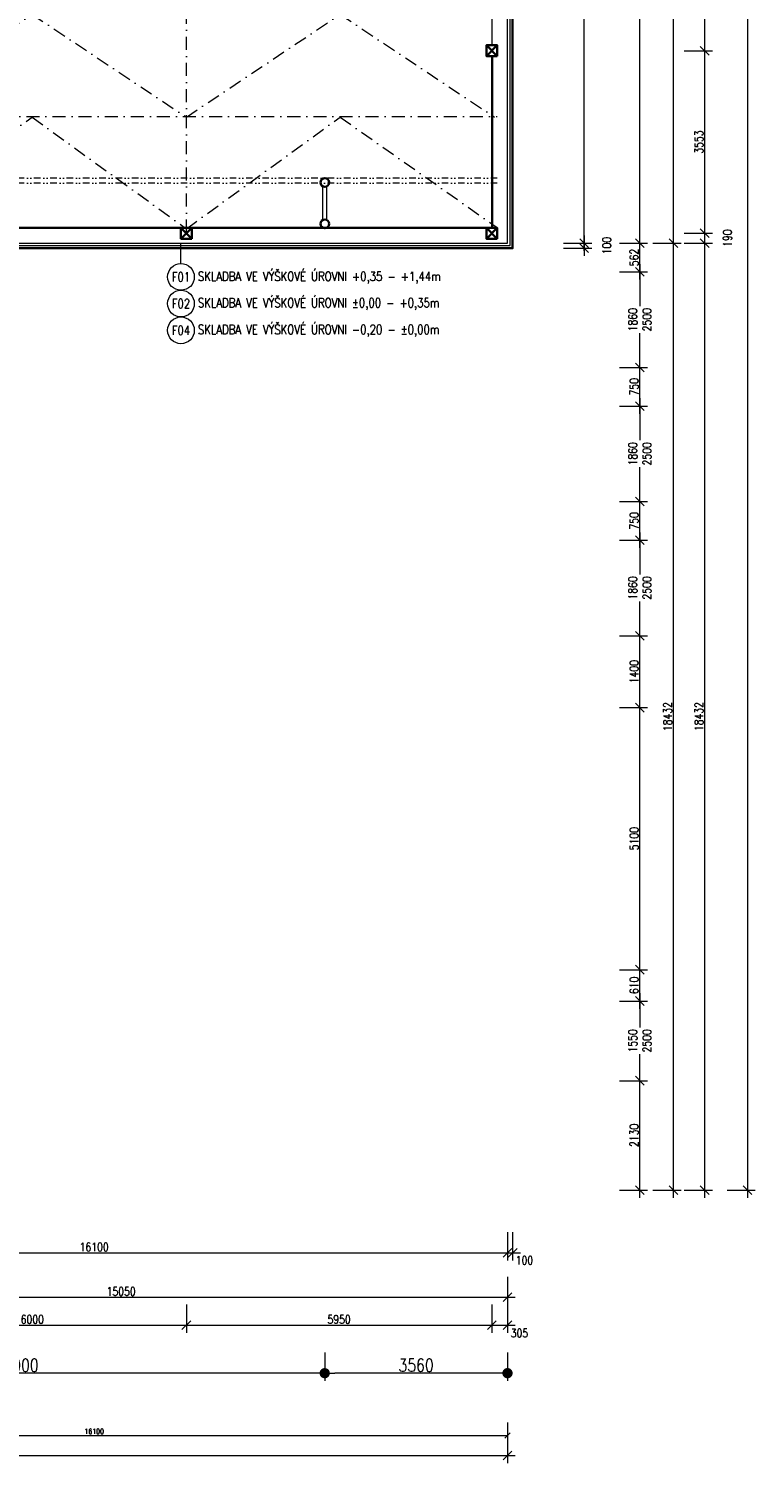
# Model space of a CAD drawing. Header units: millimetres. Extents: x -485339 to 286898, y -1189934 to 1602269.
# Tile 24 of 230: x -188809 to -174657, y -1065795 to -1037874. Entities that reach past the tile are written whole.
import ezdxf
from ezdxf.enums import TextEntityAlignment as Align

# ---------------------------------------------------------------- set-up
doc = ezdxf.new("R2010")
doc.units = ezdxf.units.MM
doc.header["$LTSCALE"] = 10
doc.linetypes.add('DASHDOT', pattern=[25.4, 12.7, -6.35, 0, -6.35])
doc.linetypes.add('DĚLICÍ2', pattern=[15.875, 6.35, -3.175, 0, -3.175, 0, -3.175])
doc.layers.get('Defpoints').update_dxf_attribs({"lineweight": 0})
for name, color, linetype, lineweight in [('N_kóty', 10, 'Continuous', 18), ('N_popis', 10, 'Continuous', 18), ('N_čáry_obrys', 10, 'Continuous', 35), ('N_čáry_obv.plášt', 212, 'Continuous', 18), ('St_kóty', 132, 'Continuous', 18), ('St_sloupy_konstrukce haly', 5, 'Continuous', 35), ('St_sloupy_opláštění_půdorys', 25, 'Continuous', 35), ('St_čáry_nad', 250, 'DĚLICÍ2', 18), ('St_čáry_obrys', 5, 'Continuous', 35), ('St_čáry_osy', 250, 'DASHDOT', 18), ('St_čáry_plné', 250, 'Continuous', 18)]:
    doc.layers.add(name, color=color, linetype=linetype, lineweight=lineweight)
doc.styles.get("Standard").update_dxf_attribs({"font": 'simplex.shx', "width": 0.8})
doc.linetypes.add('IZOLACE', pattern='A,0.0001,-0.1,[134,ltypeshp.shx,S=0.1,R=0,X=-0.1,Y=0],-0.2,[134,ltypeshp.shx,S=0.1,R=180,X=0.1,Y=0],-0.1', length=0.4001)
doc.dimstyles.new('stavebníM100', dxfattribs={"dimtxt": 165, "dimasz": 170, "dimexe": 150, "dimexo": 100, "dimgap": 30, "dimtad": 1, "dimdec": 0, "dimtxsty": 'Standard', "dimblk": 'OBLIQUE', "dimcen": -2.5, "dimdle": 150, "dimclrd": 256, "dimclre": 256, "dimclrt": 256, "dimadec": 4, "dimazin": 0, "dimtfac": 1, "dimtdec": 0, "dimtmove": 2, "dimatfit": 3, "dimldrblk": 'OBLIQUE', "dimfxl": 400, "dimfxlon": 1, "dimlwd": -1, "dimlwe": -1, "dimarcsym": 0})
doc.dimstyles.new('stavebníM100_modul', dxfattribs={"dimtxt": 250, "dimasz": 200, "dimexe": 150, "dimexo": 100, "dimgap": 30, "dimtad": 1, "dimdec": 0, "dimtxsty": 'Standard', "dimblk": 'DOT', "dimcen": -2.5, "dimdle": 150, "dimclrd": 256, "dimclre": 256, "dimclrt": 256, "dimadec": 4, "dimazin": 0, "dimtfac": 1, "dimtdec": 0, "dimtmove": 2, "dimatfit": 3, "dimldrblk": 'OBLIQUE', "dimfxl": 400, "dimfxlon": 1, "dimlwd": -1, "dimlwe": -1, "dimarcsym": 0})
doc.dimstyles.new('stavebníM50 vnitřní', dxfattribs={"dimtxt": 100, "dimasz": 100, "dimexe": 50, "dimexo": 100, "dimgap": 30, "dimtad": 1, "dimdec": 0, "dimtxsty": 'Standard', "dimblk": 'OBLIQUE', "dimcen": 2.5, "dimclrd": 256, "dimclre": 256, "dimclrt": 256, "dimadec": 0, "dimazin": 0, "dimtfac": 1, "dimtdec": 0, "dimtmove": 2, "dimatfit": 2, "dimldrblk": 'OBLIQUE', "dimfxl": 250, "dimfxlon": 1, "dimlwd": -1, "dimlwe": -1, "dimarcsym": 0})

# ---------------------------------------------------------------- blocks, each defined once
blk = doc.blocks.new('*U6982')
at = {"layer": 'St_čáry_osy', "ltscale": 2}
blk.add_lwpolyline([(-3000, -1000), (-4, 1000), (3000, -1000)], dxfattribs=at)
blk = doc.blocks.new('*U6981')
at = {"layer": 'St_čáry_osy', "ltscale": 2}
blk.add_blockref('*U6982', (72000, 0), dxfattribs=at)
blk = doc.blocks.new('G$C7F2A87C2')
at = {"layer": 'St_sloupy_konstrukce haly', "color": 250, "lineweight": 18, "ltscale": 2}
for points in [[(-40, -815), (-40, -160)], [(40, -815), (40, -160)]]:
    blk.add_lwpolyline(points, dxfattribs=at)
at = {"layer": 'St_sloupy_konstrukce haly', "ltscale": 2}
for centre in [(0, -85), (0, -890)]:
    blk.add_circle(centre, 85, dxfattribs=at)
blk = doc.blocks.new('G$C0F2906C7')
at = {"layer": 'St_sloupy_opláštění_půdorys', "ltscale": 2}
blk.add_lwpolyline([(-105, -105), (105, -105), (105, 105), (-105, 105)], close=True, dxfattribs=at)
for points in [[(-105, 105), (105, -105)], [(105, 105), (-105, -105)]]:
    blk.add_lwpolyline(points, dxfattribs=at)
blk = doc.blocks.new('_OBLIQUE')
at = {"color": 0, "linetype": 'ByBlock'}
blk.add_line((-0.5, -0.5), (0.5, 0.5), dxfattribs=at)
blk = doc.blocks.new('*D7008')
at = {"layer": 'Defpoints', "color": 0}
for p in [(-179483, -1042046), (-195583, -1060478), (-179483, -1061697)]:
    blk.add_point(p, dxfattribs=at)
at = {"layer": 'St_kóty'}
for p, q in [((-195583, -1061297), (-195583, -1061847)), ((-179483, -1061297), (-179483, -1061847)), ((-195733, -1061697), (-179333, -1061697))]:
    blk.add_line(p, q, dxfattribs=at)
at = {"layer": 'St_kóty', "linetype": 'ByBlock', "xscale": 170, "yscale": 170, "zscale": 170, "rotation": 180}
blk.add_blockref('_OBLIQUE', (-195583, -1061697), dxfattribs=at)
at = {"layer": 'St_kóty', "linetype": 'ByBlock', "xscale": 170, "yscale": 170, "zscale": 170}
blk.add_blockref('_OBLIQUE', (-179483, -1061697), dxfattribs=at)
at = {"layer": 'St_kóty', "insert": (-187533, -1061585), "char_height": 165, "attachment_point": 5}
blk.add_mtext('16100', dxfattribs=at)
blk = doc.blocks.new('*D7009')
at = {"layer": 'Defpoints', "color": 0}
for p in [(-179483, -1042046), (-194533, -1061554), (-179483, -1062563)]:
    blk.add_point(p, dxfattribs=at)
at = {"layer": 'St_kóty'}
for p, q in [((-194533, -1062163), (-194533, -1062713)), ((-179483, -1062163), (-179483, -1062713)), ((-194683, -1062563), (-179333, -1062563))]:
    blk.add_line(p, q, dxfattribs=at)
at = {"layer": 'St_kóty', "linetype": 'ByBlock', "xscale": 170, "yscale": 170, "zscale": 170, "rotation": 180}
blk.add_blockref('_OBLIQUE', (-194533, -1062563), dxfattribs=at)
at = {"layer": 'St_kóty', "linetype": 'ByBlock', "xscale": 170, "yscale": 170, "zscale": 170}
blk.add_blockref('_OBLIQUE', (-179483, -1062563), dxfattribs=at)
at = {"layer": 'St_kóty', "insert": (-187008, -1062450), "char_height": 165, "attachment_point": 5}
blk.add_mtext('15050', dxfattribs=at)
blk = doc.blocks.new('*D7028')
at = {"layer": 'Defpoints', "color": 0}
for p in [(-191738, -1041856), (-185738, -1041843), (-185738, -1063107)]:
    blk.add_point(p, dxfattribs=at)
at = {"layer": 'St_kóty'}
for p, q in [((-191738, -1062707), (-191738, -1063257)), ((-185738, -1062707), (-185738, -1063257)), ((-191888, -1063107), (-185588, -1063107))]:
    blk.add_line(p, q, dxfattribs=at)
at = {"layer": 'St_kóty', "linetype": 'ByBlock', "xscale": 170, "yscale": 170, "zscale": 170, "rotation": 180}
blk.add_blockref('_OBLIQUE', (-191738, -1063107), dxfattribs=at)
at = {"layer": 'St_kóty', "linetype": 'ByBlock', "xscale": 170, "yscale": 170, "zscale": 170}
blk.add_blockref('_OBLIQUE', (-185738, -1063107), dxfattribs=at)
at = {"layer": 'St_kóty', "insert": (-188738, -1062994), "char_height": 165, "attachment_point": 5}
blk.add_mtext('6000', dxfattribs=at)
blk = doc.blocks.new('*D7029')
at = {"layer": 'Defpoints', "color": 0}
for p in [(-185738, -1041843), (-179788, -1041856), (-179788, -1063107)]:
    blk.add_point(p, dxfattribs=at)
at = {"layer": 'St_kóty'}
for p, q in [((-185738, -1062707), (-185738, -1063257)), ((-179788, -1062707), (-179788, -1063257)), ((-185888, -1063107), (-179638, -1063107))]:
    blk.add_line(p, q, dxfattribs=at)
at = {"layer": 'St_kóty', "linetype": 'ByBlock', "xscale": 170, "yscale": 170, "zscale": 170, "rotation": 180}
blk.add_blockref('_OBLIQUE', (-185738, -1063107), dxfattribs=at)
at = {"layer": 'St_kóty', "linetype": 'ByBlock', "xscale": 170, "yscale": 170, "zscale": 170}
blk.add_blockref('_OBLIQUE', (-179788, -1063107), dxfattribs=at)
at = {"layer": 'St_kóty', "insert": (-182763, -1062994), "char_height": 165, "attachment_point": 5}
blk.add_mtext('5950', dxfattribs=at)
blk = doc.blocks.new('*D7030')
at = {"layer": 'Defpoints', "color": 0}
for p in [(-179788, -1041856), (-179483, -1041856), (-179483, -1063107)]:
    blk.add_point(p, dxfattribs=at)
at = {"layer": 'St_kóty'}
for p, q in [((-179788, -1062707), (-179788, -1063257)), ((-179483, -1062707), (-179483, -1063257)), ((-179938, -1063107), (-179333, -1063107))]:
    blk.add_line(p, q, dxfattribs=at)
at = {"layer": 'St_kóty', "linetype": 'ByBlock', "xscale": 170, "yscale": 170, "zscale": 170, "rotation": 180}
blk.add_blockref('_OBLIQUE', (-179788, -1063107), dxfattribs=at)
at = {"layer": 'St_kóty', "linetype": 'ByBlock', "xscale": 170, "yscale": 170, "zscale": 170}
blk.add_blockref('_OBLIQUE', (-179483, -1063107), dxfattribs=at)
at = {"layer": 'St_kóty', "insert": (-179251, -1063260), "char_height": 165, "attachment_point": 5}
blk.add_mtext('305', dxfattribs=at)
blk = doc.blocks.new('_Dot')
at = {"color": 0, "linetype": 'ByBlock', "lineweight": -2}
blk.add_line((-0.5, 0), (-1, 0), dxfattribs=at)
at = {"color": 0, "linetype": 'ByBlock', "const_width": 0.5}
blk.add_lwpolyline([(-0.25, 0, 1), (0.25, 0, 1)], format="xyb", close=True, dxfattribs=at)
blk = doc.blocks.new('*D7031')
at = {"layer": 'Defpoints', "color": 0}
for p in [(-183043, -1041757), (-179483, -1042046), (-183043, -1064041)]:
    blk.add_point(p, dxfattribs=at)
at = {"layer": 'St_kóty'}
for p, q in [((-183043, -1063641), (-183043, -1064191)), ((-179483, -1063641), (-179483, -1064191)), ((-179683, -1064041), (-182843, -1064041))]:
    blk.add_line(p, q, dxfattribs=at)
at = {"layer": 'St_kóty', "linetype": 'ByBlock', "xscale": 200, "yscale": 200, "zscale": 200, "rotation": 180}
blk.add_blockref('_Dot', (-183043, -1064041), dxfattribs=at)
at = {"layer": 'St_kóty', "linetype": 'ByBlock', "xscale": 200, "yscale": 200, "zscale": 200}
blk.add_blockref('_Dot', (-179483, -1064041), dxfattribs=at)
at = {"layer": 'St_kóty', "insert": (-181263, -1063886), "char_height": 250, "attachment_point": 5}
blk.add_mtext('3560', dxfattribs=at)
blk = doc.blocks.new('*D7032')
at = {"layer": 'Defpoints', "color": 0}
for p in [(-195043, -1040783), (-183043, -1041757), (-195043, -1064041)]:
    blk.add_point(p, dxfattribs=at)
at = {"layer": 'St_kóty'}
for p, q in [((-195043, -1063641), (-195043, -1064191)), ((-183043, -1063641), (-183043, -1064191)), ((-183243, -1064041), (-194843, -1064041))]:
    blk.add_line(p, q, dxfattribs=at)
at = {"layer": 'St_kóty', "linetype": 'ByBlock', "xscale": 200, "yscale": 200, "zscale": 200, "rotation": 180}
blk.add_blockref('_Dot', (-195043, -1064041), dxfattribs=at)
at = {"layer": 'St_kóty', "linetype": 'ByBlock', "xscale": 200, "yscale": 200, "zscale": 200}
blk.add_blockref('_Dot', (-183043, -1064041), dxfattribs=at)
at = {"layer": 'St_kóty', "insert": (-189043, -1063886), "char_height": 250, "attachment_point": 5}
blk.add_mtext('12000', dxfattribs=at)
blk = doc.blocks.new('*D7057')
at = {"layer": 'Defpoints', "color": 0}
for p in [(-195583, -1058348), (-176905, -1058348), (-195583, -1060478)]:
    blk.add_point(p, dxfattribs=at)
at = {"layer": 'St_kóty'}
for p, q in [((-176905, -1060628), (-176905, -1058198)), ((-177305, -1058348), (-176755, -1058348)), ((-177305, -1060478), (-176755, -1060478))]:
    blk.add_line(p, q, dxfattribs=at)
at = {"layer": 'St_kóty', "linetype": 'ByBlock', "xscale": 170, "yscale": 170, "zscale": 170}
for p, rotation in [((-176905, -1058348), 90), ((-176905, -1060478), 270)]:
    blk.add_blockref('_OBLIQUE', p, dxfattribs=dict(at, rotation=rotation))
at = {"layer": 'St_kóty', "insert": (-177017, -1059413), "char_height": 165, "attachment_point": 5, "rotation": 90}
blk.add_mtext('2130', dxfattribs=at)
blk = doc.blocks.new('*D7058')
at = {"layer": 'Defpoints', "color": 0}
for p in [(-195583, -1056798), (-176905, -1056798), (-195583, -1058348)]:
    blk.add_point(p, dxfattribs=at)
at = {"layer": 'St_kóty'}
for p, q in [((-177305, -1056798), (-176755, -1056798)), ((-176905, -1056648), (-176905, -1057310)), ((-176905, -1058498), (-176905, -1057835)), ((-177305, -1058348), (-176755, -1058348))]:
    blk.add_line(p, q, dxfattribs=at)
at = {"layer": 'St_kóty', "linetype": 'ByBlock', "xscale": 170, "yscale": 170, "zscale": 170}
for p, rotation in [((-176905, -1056798), 90), ((-176905, -1058348), 270)]:
    blk.add_blockref('_OBLIQUE', p, dxfattribs=dict(at, rotation=rotation))
at = {"layer": 'St_kóty', "insert": (-176905, -1057573), "char_height": 165, "attachment_point": 5, "rotation": 90}
blk.add_mtext('1550\\P2500', dxfattribs=at)
blk = doc.blocks.new('*D7059')
at = {"layer": 'Defpoints', "color": 0}
for p in [(-195583, -1056188), (-176905, -1056188), (-195583, -1056798)]:
    blk.add_point(p, dxfattribs=at)
at = {"layer": 'St_kóty'}
for p, q in [((-177305, -1056188), (-176755, -1056188)), ((-176905, -1056948), (-176905, -1056038)), ((-177305, -1056798), (-176755, -1056798))]:
    blk.add_line(p, q, dxfattribs=at)
at = {"layer": 'St_kóty', "linetype": 'ByBlock', "xscale": 170, "yscale": 170, "zscale": 170}
for p, rotation in [((-176905, -1056188), 90), ((-176905, -1056798), 270)]:
    blk.add_blockref('_OBLIQUE', p, dxfattribs=dict(at, rotation=rotation))
at = {"layer": 'St_kóty', "insert": (-177017, -1056493), "char_height": 165, "attachment_point": 5, "rotation": 90}
blk.add_mtext('610', dxfattribs=at)
blk = doc.blocks.new('*D7060')
at = {"layer": 'Defpoints', "color": 0}
for p in [(-195583, -1051088), (-176905, -1051088), (-195583, -1056188)]:
    blk.add_point(p, dxfattribs=at)
at = {"layer": 'St_kóty'}
for p, q in [((-176905, -1056338), (-176905, -1050938)), ((-177305, -1051088), (-176755, -1051088)), ((-177305, -1056188), (-176755, -1056188))]:
    blk.add_line(p, q, dxfattribs=at)
at = {"layer": 'St_kóty', "linetype": 'ByBlock', "xscale": 170, "yscale": 170, "zscale": 170}
for p, rotation in [((-176905, -1051088), 90), ((-176905, -1056188), 270)]:
    blk.add_blockref('_OBLIQUE', p, dxfattribs=dict(at, rotation=rotation))
at = {"layer": 'St_kóty', "insert": (-177017, -1053638), "char_height": 165, "attachment_point": 5, "rotation": 90}
blk.add_mtext('5100', dxfattribs=at)
blk = doc.blocks.new('*D7061')
at = {"layer": 'Defpoints', "color": 0}
for p in [(-195583, -1049688), (-176905, -1049688), (-195583, -1051088)]:
    blk.add_point(p, dxfattribs=at)
at = {"layer": 'St_kóty'}
for p, q in [((-176905, -1051238), (-176905, -1049538)), ((-177305, -1049688), (-176755, -1049688)), ((-177305, -1051088), (-176755, -1051088))]:
    blk.add_line(p, q, dxfattribs=at)
at = {"layer": 'St_kóty', "linetype": 'ByBlock', "xscale": 170, "yscale": 170, "zscale": 170}
for p, rotation in [((-176905, -1049688), 90), ((-176905, -1051088), 270)]:
    blk.add_blockref('_OBLIQUE', p, dxfattribs=dict(at, rotation=rotation))
at = {"layer": 'St_kóty', "insert": (-177017, -1050388), "char_height": 165, "attachment_point": 5, "rotation": 90}
blk.add_mtext('1400', dxfattribs=at)
blk = doc.blocks.new('*D7062')
at = {"layer": 'Defpoints', "color": 0}
for p in [(-195583, -1047828), (-176905, -1047828), (-195583, -1049688)]:
    blk.add_point(p, dxfattribs=at)
at = {"layer": 'St_kóty'}
for p, q in [((-177305, -1047828), (-176755, -1047828)), ((-176905, -1047678), (-176905, -1048495)), ((-176905, -1049838), (-176905, -1049020)), ((-177305, -1049688), (-176755, -1049688))]:
    blk.add_line(p, q, dxfattribs=at)
at = {"layer": 'St_kóty', "linetype": 'ByBlock', "xscale": 170, "yscale": 170, "zscale": 170}
for p, rotation in [((-176905, -1047828), 90), ((-176905, -1049688), 270)]:
    blk.add_blockref('_OBLIQUE', p, dxfattribs=dict(at, rotation=rotation))
at = {"layer": 'St_kóty', "insert": (-176905, -1048758), "char_height": 165, "attachment_point": 5, "rotation": 90}
blk.add_mtext('1860\\P2500', dxfattribs=at)
blk = doc.blocks.new('*D7063')
at = {"layer": 'Defpoints', "color": 0}
for p in [(-195583, -1047078), (-176905, -1047078), (-195583, -1047828)]:
    blk.add_point(p, dxfattribs=at)
at = {"layer": 'St_kóty'}
for p, q in [((-176905, -1047978), (-176905, -1046928)), ((-177305, -1047078), (-176755, -1047078)), ((-177305, -1047828), (-176755, -1047828))]:
    blk.add_line(p, q, dxfattribs=at)
at = {"layer": 'St_kóty', "linetype": 'ByBlock', "xscale": 170, "yscale": 170, "zscale": 170}
for p, rotation in [((-176905, -1047078), 90), ((-176905, -1047828), 270)]:
    blk.add_blockref('_OBLIQUE', p, dxfattribs=dict(at, rotation=rotation))
at = {"layer": 'St_kóty', "insert": (-177017, -1047453), "char_height": 165, "attachment_point": 5, "rotation": 90}
blk.add_mtext('750', dxfattribs=at)
blk = doc.blocks.new('*D7064')
at = {"layer": 'Defpoints', "color": 0}
for p in [(-195583, -1045218), (-176905, -1045218), (-195583, -1047078)]:
    blk.add_point(p, dxfattribs=at)
at = {"layer": 'St_kóty'}
for p, q in [((-176905, -1045068), (-176905, -1045885)), ((-177305, -1045218), (-176755, -1045218)), ((-176905, -1047228), (-176905, -1046410)), ((-177305, -1047078), (-176755, -1047078))]:
    blk.add_line(p, q, dxfattribs=at)
at = {"layer": 'St_kóty', "linetype": 'ByBlock', "xscale": 170, "yscale": 170, "zscale": 170}
for p, rotation in [((-176905, -1045218), 90), ((-176905, -1047078), 270)]:
    blk.add_blockref('_OBLIQUE', p, dxfattribs=dict(at, rotation=rotation))
at = {"layer": 'St_kóty', "insert": (-176905, -1046148), "char_height": 165, "attachment_point": 5, "rotation": 90}
blk.add_mtext('1860\\P2500', dxfattribs=at)
blk = doc.blocks.new('*D7065')
at = {"layer": 'Defpoints', "color": 0}
for p in [(-195583, -1044468), (-176905, -1044468), (-195583, -1045218)]:
    blk.add_point(p, dxfattribs=at)
at = {"layer": 'St_kóty'}
for p, q in [((-177305, -1044468), (-176755, -1044468)), ((-176905, -1045368), (-176905, -1044318)), ((-177305, -1045218), (-176755, -1045218))]:
    blk.add_line(p, q, dxfattribs=at)
at = {"layer": 'St_kóty', "linetype": 'ByBlock', "xscale": 170, "yscale": 170, "zscale": 170}
for p, rotation in [((-176905, -1044468), 90), ((-176905, -1045218), 270)]:
    blk.add_blockref('_OBLIQUE', p, dxfattribs=dict(at, rotation=rotation))
at = {"layer": 'St_kóty', "insert": (-177017, -1044843), "char_height": 165, "attachment_point": 5, "rotation": 90}
blk.add_mtext('750', dxfattribs=at)
blk = doc.blocks.new('*D7066')
at = {"layer": 'Defpoints', "color": 0}
for p in [(-195883, -1042608), (-176905, -1042608), (-195583, -1044468)]:
    blk.add_point(p, dxfattribs=at)
at = {"layer": 'St_kóty'}
for p, q in [((-176905, -1042458), (-176905, -1043275)), ((-177305, -1042608), (-176755, -1042608)), ((-176905, -1044618), (-176905, -1043800)), ((-177305, -1044468), (-176755, -1044468))]:
    blk.add_line(p, q, dxfattribs=at)
at = {"layer": 'St_kóty', "linetype": 'ByBlock', "xscale": 170, "yscale": 170, "zscale": 170}
for p, rotation in [((-176905, -1042608), 90), ((-176905, -1044468), 270)]:
    blk.add_blockref('_OBLIQUE', p, dxfattribs=dict(at, rotation=rotation))
at = {"layer": 'St_kóty', "insert": (-176905, -1043538), "char_height": 165, "attachment_point": 5, "rotation": 90}
blk.add_mtext('1860\\P2500', dxfattribs=at)
blk = doc.blocks.new('*D7067')
at = {"layer": 'Defpoints', "color": 0}
for p in [(-195583, -1042046), (-176905, -1042046), (-195883, -1042608)]:
    blk.add_point(p, dxfattribs=at)
at = {"layer": 'St_kóty'}
for p, q in [((-176905, -1042758), (-176905, -1041896)), ((-177305, -1042046), (-176755, -1042046)), ((-177305, -1042608), (-176755, -1042608))]:
    blk.add_line(p, q, dxfattribs=at)
at = {"layer": 'St_kóty', "linetype": 'ByBlock', "xscale": 170, "yscale": 170, "zscale": 170}
for p, rotation in [((-176905, -1042046), 90), ((-176905, -1042608), 270)]:
    blk.add_blockref('_OBLIQUE', p, dxfattribs=dict(at, rotation=rotation))
at = {"layer": 'St_kóty', "insert": (-177017, -1042327), "char_height": 165, "attachment_point": 5, "rotation": 90}
blk.add_mtext('562', dxfattribs=at)
blk = doc.blocks.new('*D7068')
at = {"layer": 'Defpoints', "color": 0}
for p in [(-179563, -1031958), (-176905, -1031958), (-195583, -1042046)]:
    blk.add_point(p, dxfattribs=at)
at = {"layer": 'St_kóty'}
for p, q in [((-177305, -1031958), (-176755, -1031958)), ((-176905, -1042196), (-176905, -1031808)), ((-177305, -1042046), (-176755, -1042046))]:
    blk.add_line(p, q, dxfattribs=at)
at = {"layer": 'St_kóty', "linetype": 'ByBlock', "xscale": 170, "yscale": 170, "zscale": 170}
for p, rotation in [((-176905, -1031958), 90), ((-176905, -1042046), 270)]:
    blk.add_blockref('_OBLIQUE', p, dxfattribs=dict(at, rotation=rotation))
at = {"layer": 'St_kóty', "insert": (-177017, -1037002), "char_height": 165, "attachment_point": 5, "rotation": 90}
blk.add_mtext('10088', dxfattribs=at)
blk = doc.blocks.new('*D7073')
at = {"layer": 'Defpoints', "color": 0}
for p in [(-195597, -1042046), (-176251, -1042046), (-195583, -1060478)]:
    blk.add_point(p, dxfattribs=at)
at = {"layer": 'St_kóty'}
for p, q in [((-176251, -1060628), (-176251, -1041896)), ((-176651, -1042046), (-176101, -1042046)), ((-176651, -1060478), (-176101, -1060478))]:
    blk.add_line(p, q, dxfattribs=at)
at = {"layer": 'St_kóty', "linetype": 'ByBlock', "xscale": 170, "yscale": 170, "zscale": 170}
for p, rotation in [((-176251, -1042046), 90), ((-176251, -1060478), 270)]:
    blk.add_blockref('_OBLIQUE', p, dxfattribs=dict(at, rotation=rotation))
at = {"layer": 'St_kóty', "insert": (-176364, -1051262), "char_height": 165, "attachment_point": 5, "rotation": 90}
blk.add_mtext('18432', dxfattribs=at)
blk = doc.blocks.new('*D7074')
at = {"layer": 'Defpoints', "color": 0}
for p in [(-179483, -992923), (-176251, -992923), (-195597, -1042046)]:
    blk.add_point(p, dxfattribs=at)
at = {"layer": 'St_kóty'}
for p, q in [((-176251, -1042196), (-176251, -992773)), ((-176651, -992923), (-176101, -992923)), ((-176651, -1042046), (-176101, -1042046))]:
    blk.add_line(p, q, dxfattribs=at)
at = {"layer": 'St_kóty', "linetype": 'ByBlock', "xscale": 170, "yscale": 170, "zscale": 170}
for p, rotation in [((-176251, -992923), 90), ((-176251, -1042046), 270)]:
    blk.add_blockref('_OBLIQUE', p, dxfattribs=dict(at, rotation=rotation))
at = {"layer": 'St_kóty', "insert": (-176364, -1017484), "char_height": 165, "attachment_point": 5, "rotation": 90}
blk.add_mtext('49123', dxfattribs=at)
blk = doc.blocks.new('*D7075')
at = {"layer": 'Defpoints', "color": 0}
for p in [(-195583, -1042046), (-175643, -1042046), (-195583, -1060478)]:
    blk.add_point(p, dxfattribs=at)
at = {"layer": 'St_kóty'}
for p, q in [((-175643, -1060628), (-175643, -1041896)), ((-176043, -1042046), (-175493, -1042046)), ((-176043, -1060478), (-175493, -1060478))]:
    blk.add_line(p, q, dxfattribs=at)
at = {"layer": 'St_kóty', "linetype": 'ByBlock', "xscale": 170, "yscale": 170, "zscale": 170}
for p, rotation in [((-175643, -1042046), 90), ((-175643, -1060478), 270)]:
    blk.add_blockref('_OBLIQUE', p, dxfattribs=dict(at, rotation=rotation))
at = {"layer": 'St_kóty', "insert": (-175755, -1051262), "char_height": 165, "attachment_point": 5, "rotation": 90}
blk.add_mtext('18432', dxfattribs=at)
blk = doc.blocks.new('*D7076')
at = {"layer": 'Defpoints', "color": 0}
for p in [(-179788, -1041856), (-175643, -1041856), (-195583, -1042046)]:
    blk.add_point(p, dxfattribs=at)
at = {"layer": 'St_kóty'}
for p, q in [((-175643, -1042196), (-175643, -1041706)), ((-176043, -1041856), (-175493, -1041856)), ((-176043, -1042046), (-175493, -1042046))]:
    blk.add_line(p, q, dxfattribs=at)
at = {"layer": 'St_kóty', "linetype": 'ByBlock', "xscale": 170, "yscale": 170, "zscale": 170}
for p, rotation in [((-175643, -1041856), 90), ((-175643, -1042046), 270)]:
    blk.add_blockref('_OBLIQUE', p, dxfattribs=dict(at, rotation=rotation))
at = {"layer": 'St_kóty', "insert": (-175200, -1041951), "char_height": 165, "attachment_point": 5, "rotation": 90}
blk.add_mtext('190', dxfattribs=at)
blk = doc.blocks.new('*D7077')
at = {"layer": 'Defpoints', "color": 0}
for p in [(-179788, -1038303), (-175643, -1038303), (-179788, -1041856)]:
    blk.add_point(p, dxfattribs=at)
at = {"layer": 'St_kóty'}
for p, q in [((-176043, -1038303), (-175493, -1038303)), ((-175643, -1042006), (-175643, -1038153)), ((-176043, -1041856), (-175493, -1041856))]:
    blk.add_line(p, q, dxfattribs=at)
at = {"layer": 'St_kóty', "linetype": 'ByBlock', "xscale": 170, "yscale": 170, "zscale": 170}
for p, rotation in [((-175643, -1038303), 90), ((-175643, -1041856), 270)]:
    blk.add_blockref('_OBLIQUE', p, dxfattribs=dict(at, rotation=rotation))
at = {"layer": 'St_kóty', "insert": (-175755, -1040079), "char_height": 165, "attachment_point": 5, "rotation": 90}
blk.add_mtext('3553', dxfattribs=at)
blk = doc.blocks.new('*D7078')
at = {"layer": 'Defpoints', "color": 0}
for p in [(-179788, -1032063), (-175643, -1032063), (-179788, -1038303)]:
    blk.add_point(p, dxfattribs=at)
at = {"layer": 'St_kóty'}
for p, q in [((-175643, -1038453), (-175643, -1031913)), ((-176043, -1032063), (-175493, -1032063)), ((-176043, -1038303), (-175493, -1038303))]:
    blk.add_line(p, q, dxfattribs=at)
at = {"layer": 'St_kóty', "linetype": 'ByBlock', "xscale": 170, "yscale": 170, "zscale": 170}
for p, rotation in [((-175643, -1032063), 90), ((-175643, -1038303), 270)]:
    blk.add_blockref('_OBLIQUE', p, dxfattribs=dict(at, rotation=rotation))
at = {"layer": 'St_kóty', "insert": (-175755, -1035183), "char_height": 165, "attachment_point": 5, "rotation": 90}
blk.add_mtext('6240', dxfattribs=at)
blk = doc.blocks.new('*D7086')
at = {"layer": 'Defpoints', "color": 0}
for p in [(-179483, -992923), (-195583, -1060478), (-174807, -1060478)]:
    blk.add_point(p, dxfattribs=at)
at = {"layer": 'St_kóty'}
for p, q in [((-174807, -992773), (-174807, -1060628)), ((-175207, -992923), (-174657, -992923)), ((-175207, -1060478), (-174657, -1060478))]:
    blk.add_line(p, q, dxfattribs=at)
at = {"layer": 'St_kóty', "linetype": 'ByBlock', "xscale": 170, "yscale": 170, "zscale": 170}
for p, rotation in [((-174807, -992923), 90), ((-174807, -1060478), 270)]:
    blk.add_blockref('_OBLIQUE', p, dxfattribs=dict(at, rotation=rotation))
at = {"layer": 'St_kóty', "insert": (-174919, -1026700), "char_height": 165, "attachment_point": 5, "rotation": 90}
blk.add_mtext('67555', dxfattribs=at)
blk = doc.blocks.new('*D7256')
at = {"layer": 'Defpoints', "color": 0}
for p in [(-179483, -1042046), (-276413, -1060078), (-179483, -1065645)]:
    blk.add_point(p, dxfattribs=at)
at = {"layer": 'St_kóty'}
for p, q in [((-276413, -1065245), (-276413, -1065795)), ((-179483, -1065245), (-179483, -1065795)), ((-276563, -1065645), (-179333, -1065645))]:
    blk.add_line(p, q, dxfattribs=at)
at = {"layer": 'St_kóty', "linetype": 'ByBlock', "xscale": 170, "yscale": 170, "zscale": 170, "rotation": 180}
blk.add_blockref('_OBLIQUE', (-276413, -1065645), dxfattribs=at)
at = {"layer": 'St_kóty', "linetype": 'ByBlock', "xscale": 170, "yscale": 170, "zscale": 170}
blk.add_blockref('_OBLIQUE', (-179483, -1065645), dxfattribs=at)
at = {"layer": 'St_kóty', "insert": (-227948, -1065533), "char_height": 165, "attachment_point": 5}
blk.add_mtext('96930', dxfattribs=at)
blk = doc.blocks.new('*D7258')
at = {"layer": 'Defpoints', "color": 0}
for p in [(-179483, -1042046), (-195583, -1060478), (-179483, -1065253)]:
    blk.add_point(p, dxfattribs=at)
at = {"layer": 'St_kóty'}
for p, q in [((-195583, -1065003), (-195583, -1065303)), ((-179483, -1065003), (-179483, -1065303)), ((-195583, -1065253), (-179483, -1065253))]:
    blk.add_line(p, q, dxfattribs=at)
at = {"layer": 'St_kóty', "linetype": 'ByBlock', "xscale": 100, "yscale": 100, "zscale": 100, "rotation": 180}
blk.add_blockref('_OBLIQUE', (-195583, -1065253), dxfattribs=at)
at = {"layer": 'St_kóty', "linetype": 'ByBlock', "xscale": 100, "yscale": 100, "zscale": 100}
blk.add_blockref('_OBLIQUE', (-179483, -1065253), dxfattribs=at)
at = {"layer": 'St_kóty', "insert": (-187533, -1065173), "char_height": 100, "attachment_point": 5}
blk.add_mtext('16100', dxfattribs=at)
blk = doc.blocks.new('*D7311')
at = {"layer": 'Defpoints', "color": 0}
for p in [(-179483, -1042046), (-179383, -1042146), (-179383, -1061697)]:
    blk.add_point(p, dxfattribs=at)
at = {"layer": 'N_kóty'}
for p, q in [((-179483, -1061297), (-179483, -1061847)), ((-179383, -1061297), (-179383, -1061847)), ((-179633, -1061697), (-179233, -1061697))]:
    blk.add_line(p, q, dxfattribs=at)
at = {"layer": 'N_kóty', "linetype": 'ByBlock', "xscale": 170, "yscale": 170, "zscale": 170, "rotation": 180}
blk.add_blockref('_OBLIQUE', (-179483, -1061697), dxfattribs=at)
at = {"layer": 'N_kóty', "linetype": 'ByBlock', "xscale": 170, "yscale": 170, "zscale": 170}
blk.add_blockref('_OBLIQUE', (-179383, -1061697), dxfattribs=at)
at = {"layer": 'N_kóty', "insert": (-179154, -1061845), "char_height": 165, "attachment_point": 5}
blk.add_mtext('100', dxfattribs=at)
blk = doc.blocks.new('*D7312')
at = {"layer": 'Defpoints', "color": 0}
for p in [(-179483, -1042046), (-179483, -1042146), (-177992, -1042146)]:
    blk.add_point(p, dxfattribs=at)
at = {"layer": 'N_kóty'}
for p, q in [((-177992, -1041896), (-177992, -1042296)), ((-178392, -1042046), (-177842, -1042046)), ((-178392, -1042146), (-177842, -1042146))]:
    blk.add_line(p, q, dxfattribs=at)
at = {"layer": 'N_kóty', "linetype": 'ByBlock', "xscale": 170, "yscale": 170, "zscale": 170}
for p, rotation in [((-177992, -1042046), 90), ((-177992, -1042146), 270)]:
    blk.add_blockref('_OBLIQUE', p, dxfattribs=dict(at, rotation=rotation))
at = {"layer": 'N_kóty', "insert": (-177549, -1042096), "char_height": 165, "attachment_point": 5, "rotation": 90}
blk.add_mtext('100', dxfattribs=at)
blk = doc.blocks.new('*D7313')
at = {"layer": 'Defpoints', "color": 0}
for p in [(-179483, -1031958), (-177992, -1031958), (-179483, -1042046)]:
    blk.add_point(p, dxfattribs=at)
at = {"layer": 'N_kóty'}
for p, q in [((-178392, -1031958), (-177842, -1031958)), ((-177992, -1042196), (-177992, -1031808)), ((-178392, -1042046), (-177842, -1042046))]:
    blk.add_line(p, q, dxfattribs=at)
at = {"layer": 'N_kóty', "linetype": 'ByBlock', "xscale": 170, "yscale": 170, "zscale": 170}
for p, rotation in [((-177992, -1031958), 90), ((-177992, -1042046), 270)]:
    blk.add_blockref('_OBLIQUE', p, dxfattribs=dict(at, rotation=rotation))
at = {"layer": 'N_kóty', "insert": (-178104, -1037002), "char_height": 165, "attachment_point": 5, "rotation": 90}
blk.add_mtext('10088', dxfattribs=at)

msp = doc.modelspace()

# ---------------------------------------------------------------- linework, layer by layer
at = {"layer": 'N_popis'}
msp.add_lwpolyline([(-185842.7, -1042444.8), (-185842.7, -1042045.8)], dxfattribs=at)
for centre in [(-185842.7, -1042704.7), (-185842.7, -1043224.5), (-185842.7, -1043744.3)]:
    msp.add_circle(centre, 259.9, dxfattribs=at)
at = {"layer": 'N_čáry_obrys', "ltscale": 2}
msp.add_lwpolyline([(-195482.7, -1042145.8), (-179383, -1042145.8), (-179383, -1031937.6), (-179683, -1031937.6)], dxfattribs=at)
at = {"layer": 'N_čáry_obv.plášt', "linetype": 'IZOLACE', "ltscale": 10}
for p, q in [((-179433, -1042095.8), (-179433, -1031957.6)), ((-195532.7, -1042095.8), (-179433, -1042095.8))]:
    msp.add_line(p, q, dxfattribs=at)
at = {"layer": 'St_čáry_nad', "ltscale": 2}
for points in [[(-179683, -1040782.6), (-275737.7, -1040782.6)], [(-179683, -1040882.6), (-275737.7, -1040882.6)]]:
    msp.add_lwpolyline(points, dxfattribs=at)
at = {"layer": 'St_čáry_obrys'}
for p, q in [((-179783, -1038407.6), (-179783, -1041750.7)), ((-179783, -1041750.7), (-195582.7, -1041750.7))]:
    msp.add_line(p, q, dxfattribs=at)
at = {"layer": 'St_čáry_osy', "ltscale": 2}
for points in [[(-185737.7, -1041843.2), (-185737.7, -1011656.9)], [(-185737.7, -1039595.1), (-182742, -1037595.1), (-179736.7, -1039595.1)], [(-275737.7, -1039595.1), (-179683, -1039582.3)], [(-191737.7, -1041767.6), (-188742, -1039595.1), (-185737.7, -1041767.6)], [(-185737.7, -1041766.8), (-182742, -1039594.3), (-179683, -1041744.8)]]:
    msp.add_lwpolyline(points, dxfattribs=at)
at = {"layer": 'St_čáry_plné', "ltscale": 2}
for points in [[(-195582.7, -1042045.8), (-179483, -1042045.8), (-179483, -1031957.6), (-179683, -1031957.6)], [(-179783, -1038197.6), (-179783, -1032167.6)], [(-179783, -1041750.7), (-179783, -1038407.6)], [(-179680.3, -1041750.7), (-195582.7, -1041750.7)], [(-185842.7, -1041750.7), (-191632.7, -1041750.7)], [(-179888.3, -1041750.7), (-185632.7, -1041750.7)]]:
    msp.add_lwpolyline(points, dxfattribs=at)

# ---------------------------------------------------------------- block references
at = {"layer": 'St_sloupy_opláštění_půdorys', "ltscale": 2, "rotation": 90}
for p in [(-179788, -1038302.6), (-185737.7, -1041855.7), (-179788, -1041855.7)]:
    msp.add_blockref('G$C0F2906C7', p, dxfattribs=at)
at = {"layer": 'St_čáry_osy', "ltscale": 2}
msp.add_blockref('*U6981', (-260737.7, -1038595.1), dxfattribs=at)
at = {"layer": 'St_čáry_plné'}
msp.add_blockref('G$C7F2A87C2', (-183042.7, -1040782.6), dxfattribs=at)

# ---------------------------------------------------------------- texts
at = {"layer": 'N_popis', "width": 0.8}
for s, p in [('SKLADBA VE VÝŠKOVÉ ÚROVNI +0,35 - +1,44m ', (-185512.6, -1042784.1)), ('SKLADBA VE VÝŠKOVÉ ÚROVNI %%P0,00 - +0,35m ', (-185512.6, -1043298.5)), ('SKLADBA VE VÝŠKOVÉ ÚROVNI -0,20 - %%P0,00m ', (-185512.6, -1043818.3))]:
    msp.add_text(s, height=180, dxfattribs=at).set_placement(p)
for s, p in [('F01', (-185842.7, -1042704.7)), ('F02', (-185842.7, -1043224.5)), ('F04', (-185842.7, -1043744.3))]:
    msp.add_text(s, height=180, dxfattribs=at).set_placement(p, align=Align.MIDDLE_CENTER)

# ---------------------------------------------------------------- dimensions: what is measured, and where the dimension line sits
at = {"layer": 'N_kóty'}
for base, p2, picture, middle in [((-177992, -1031957.6), (-179483, -1031957.6), '*D7313', (-178104.5, -1037001.7)), ((-177992, -1042145.8), (-179483, -1042145.8), '*D7312', (-177549.5, -1042095.8))]:
    dim = msp.add_linear_dim(base=base, p1=(-179483, -1042045.8), p2=p2, angle=90, dimstyle='stavebníM100', dxfattribs=at)
    dim.commit()
    dim.dimension.update_dxf_attribs({"geometry": picture, "text_midpoint": middle})
dim = msp.add_linear_dim(base=(-179383, -1061697.4), p1=(-179483, -1042045.8), p2=(-179383, -1042145.8), dimstyle='stavebníM100', dxfattribs=at)
dim.commit()
dim.dimension.update_dxf_attribs({"geometry": '*D7311', "text_midpoint": (-179154, -1061844.6), "dimtype": 160})
at = {"layer": 'St_kóty'}
for base, p1, p2, picture, middle in [((-176251.3, -992922.8), (-195597.3, -1042045.8), (-179483, -992922.8), '*D7074', (-176363.8, -1017484.3)), ((-174806.8, -1060477.6), (-179483, -992922.8), (-195582.7, -1060477.6), '*D7086', (-174919.3, -1026700.2)), ((-176904.8, -1031957.6), (-195582.7, -1042045.8), (-179563, -1031957.6), '*D7068', (-177017.3, -1037001.7)), ((-175643, -1032062.6), (-179788, -1038302.6), (-179788, -1032062.6), '*D7078', (-175755.5, -1035182.6)), ((-175643, -1038302.6), (-179788, -1041855.7), (-179788, -1038302.6), '*D7077', (-175755.5, -1040079.2)), ((-175643, -1041855.7), (-195582.7, -1042045.8), (-179788, -1041855.7), '*D7076', (-175200.5, -1041950.8)), ((-176904.8, -1042045.8), (-195882.7, -1042607.6), (-195582.7, -1042045.8), '*D7067', (-177017.3, -1042326.7)), ((-176251.3, -1042045.8), (-195582.7, -1060477.6), (-195597.3, -1042045.8), '*D7073', (-176363.8, -1051261.7)), ((-175643, -1042045.8), (-195582.7, -1060477.6), (-195582.7, -1042045.8), '*D7075', (-175755.5, -1051261.7)), ((-176904.8, -1044467.6), (-195582.7, -1045217.6), (-195582.7, -1044467.6), '*D7065', (-177017.3, -1044842.6)), ((-176904.8, -1047077.6), (-195582.7, -1047827.6), (-195582.7, -1047077.6), '*D7063', (-177017.3, -1047452.6)), ((-176904.8, -1049687.6), (-195582.7, -1051087.6), (-195582.7, -1049687.6), '*D7061', (-177017.3, -1050387.6)), ((-176904.8, -1051087.6), (-195582.7, -1056187.6), (-195582.7, -1051087.6), '*D7060', (-177017.3, -1053637.6)), ((-176904.8, -1056187.6), (-195582.7, -1056797.6), (-195582.7, -1056187.6), '*D7059', (-177017.3, -1056492.6)), ((-176904.8, -1058347.6), (-195582.7, -1060477.6), (-195582.7, -1058347.6), '*D7057', (-177017.3, -1059412.6))]:
    dim = msp.add_linear_dim(base=base, p1=p1, p2=p2, angle=90, dimstyle='stavebníM100', dxfattribs=at)
    dim.commit()
    dim.dimension.update_dxf_attribs({"geometry": picture, "text_midpoint": middle})
for base, p1, p2, dimstyle, picture, middle in [((-195042.7, -1064041.5), (-183043.1, -1041757.2), (-195042.7, -1040782.6), 'stavebníM100_modul', '*D7032', (-189042.9, -1063886.5)), ((-185737.7, -1063107), (-191737.7, -1041855.7), (-185737.7, -1041843.2), 'stavebníM100', '*D7028', (-188737.7, -1062994.5)), ((-179788, -1063107), (-185737.7, -1041843.2), (-179788, -1041855.7), 'stavebníM100', '*D7029', (-182762.9, -1062994.5)), ((-183043.1, -1064041.5), (-179483, -1042045.8), (-183043.1, -1041757.2), 'stavebníM100_modul', '*D7031', (-181263, -1063886.5)), ((-179483, -1061697.4), (-195582.7, -1060477.6), (-179483, -1042045.8), 'stavebníM100', '*D7008', (-187532.9, -1061584.9)), ((-179483, -1065253.2), (-195582.7, -1060477.6), (-179483, -1042045.8), 'stavebníM50 vnitřní', '*D7258', (-187532.9, -1065173.2)), ((-179483, -1062562.9), (-194532.7, -1061554.1), (-179483, -1042045.8), 'stavebníM100', '*D7009', (-187007.9, -1062450.4))]:
    dim = msp.add_linear_dim(base=base, p1=p1, p2=p2, dimstyle=dimstyle, dxfattribs=at)
    dim.commit()
    dim.dimension.update_dxf_attribs({"geometry": picture, "text_midpoint": middle})
dim = msp.add_linear_dim(base=(-179483, -1063107), p1=(-179788, -1041855.7), p2=(-179483, -1041855.7), dimstyle='stavebníM100', dxfattribs=at)
dim.commit()
dim.dimension.update_dxf_attribs({"geometry": '*D7030', "text_midpoint": (-179251.1, -1063259.9), "dimtype": 160})
dim = msp.add_linear_dim(base=(-179483, -1065645.1), p1=(-276412.7, -1060077.6), p2=(-179483, -1042045.8), dimstyle='stavebníM100', override={"dimtxsty": 'Standard', "dimldrblk": 'OBLIQUE'}, dxfattribs=at)
dim.commit()
dim.dimension.update_dxf_attribs({"geometry": '*D7256', "text_midpoint": (-227947.9, -1065532.6)})
for base, p1, p2, picture, middle in [((-176904.8, -1042607.6), (-195582.7, -1044467.6), (-195882.7, -1042607.6), '*D7066', (-176904.8, -1043537.6)), ((-176904.8, -1045217.6), (-195582.7, -1047077.6), (-195582.7, -1045217.6), '*D7064', (-176904.8, -1046147.6)), ((-176904.8, -1047827.6), (-195582.7, -1049687.6), (-195582.7, -1047827.6), '*D7062', (-176904.8, -1048757.6)), ((-176904.8, -1056797.6), (-195582.7, -1058347.6), (-195582.7, -1056797.6), '*D7058', (-176904.8, -1057572.6))]:
    dim = msp.add_linear_dim(base=base, p1=p1, p2=p2, angle=90, text='<>\\P2500', dimstyle='stavebníM100', override={"dimtxsty": 'Standard'}, dxfattribs=at)
    dim.commit()
    dim.dimension.update_dxf_attribs({"geometry": picture, "text_midpoint": middle, "dimtype": 160})

doc.saveas('drawing.dxf')
